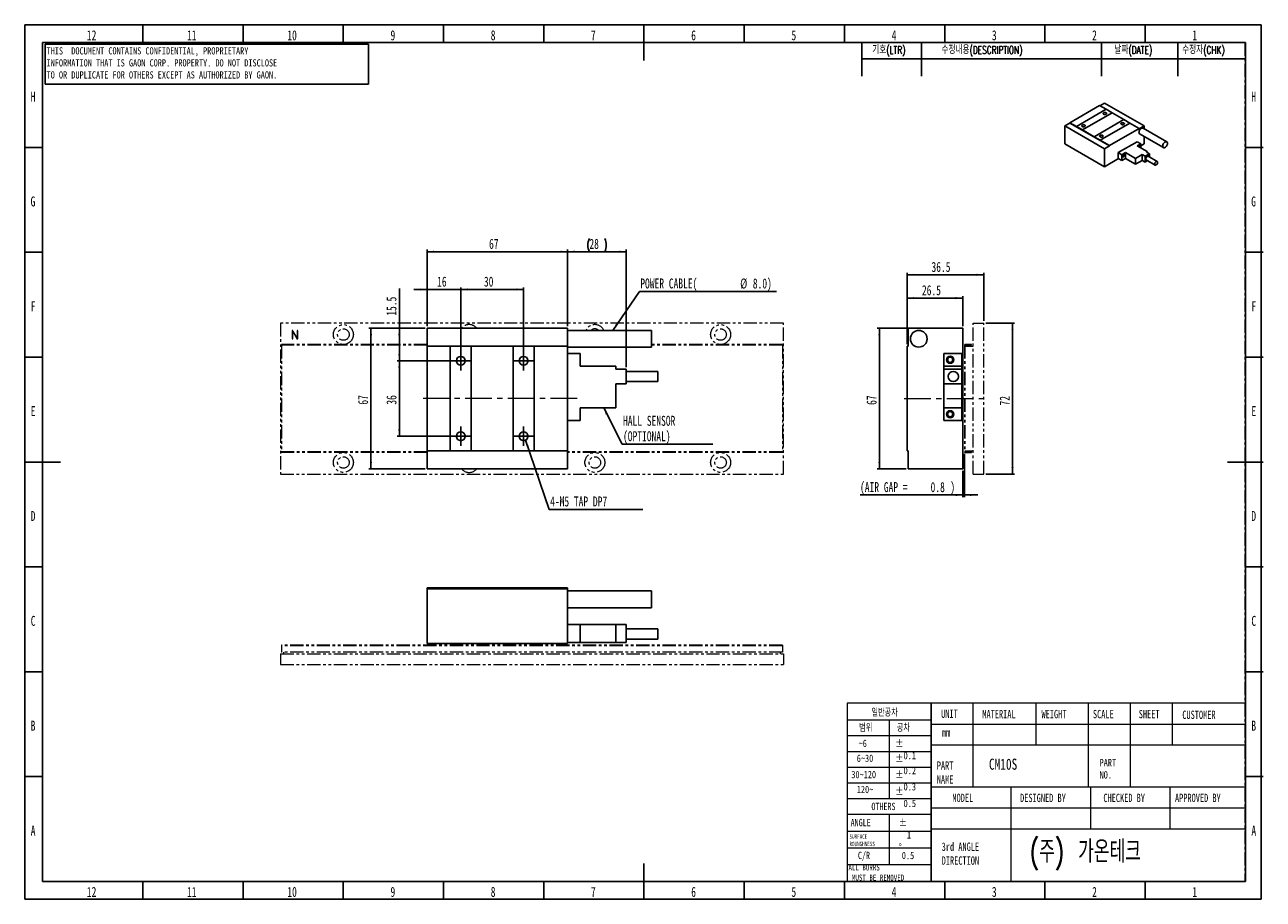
# Model space of a CAD drawing. Header units: millimetres. Extents: x 1 to 593, y 1 to 419.
import ezdxf

# ---------------------------------------------------------------- set-up
doc = ezdxf.new("R2010")
doc.units = ezdxf.units.MM
for name, pattern in [('CENTER', [10.16, 6.35, -1.27, 1.27, -1.27]), ('CENTERX2', [20.32, 12.7, -2.54, 2.54, -2.54]), ('PHANTOM', [12.7, 6.35, -1.27, 1.27, -1.27, 1.27, -1.27])]:
    doc.linetypes.add(name, pattern=pattern)
for name, color, linetype in [('CENTER_LINE', 1, 'CENTER'), ('DIM', 7, 'Continuous'), ('FORMAT', 7, 'Continuous')]:
    doc.layers.add(name, color=color, linetype=linetype)
doc.styles.add('SLDTEXTSTYLE0', font='TXT', dxfattribs={"width": 0.7})
doc.styles.add('SLDTEXTSTYLE1', font='TXT', dxfattribs={"width": 0.75})
doc.styles.add('SLDTEXTSTYLE2', font='TXT.shx', dxfattribs={"width": 0.7, "bigfont": 'bigfont.shx'})
doc.styles.add('SLDTEXTSTYLE3', font='TXT', dxfattribs={"width": 0.694444})
doc.dimstyles.new('SLDDIMSTYLE0', dxfattribs={"dimtxt": 5.45083, "dimasz": 3.302, "dimexe": 0, "dimexo": 0.0625, "dimgap": 1.362708, "dimtad": 1, "dimrnd": 1e-09, "dimzin": 12, "dimdsep": 46, "dimtxsty": 'SLDTEXTSTYLE0', "dimsah": 1, "dimcen": 0.09, "dimadec": 0, "dimazin": 3, "dimtfac": 1, "dimtofl": 0, "dimtmove": 0, "dimatfit": 3, "dimfxl": 0, "dimfrac": 2, "dimtolj": 1, "dimtzin": 12, "dimarcsym": 0})
doc.dimstyles.new('SLDDIMSTYLE1', dxfattribs={"dimtxt": 5.45083, "dimasz": 3.302, "dimexe": 0, "dimexo": 0.0625, "dimgap": 1.362708, "dimtad": 1, "dimrnd": 1e-09, "dimzin": 12, "dimdsep": 46, "dimtxsty": 'SLDTEXTSTYLE0', "dimsah": 1, "dimcen": 0.09, "dimadec": 0, "dimazin": 3, "dimtfac": 1, "dimtmove": 0, "dimatfit": 0, "dimfxl": 0, "dimfrac": 2, "dimtolj": 1, "dimtzin": 12, "dimarcsym": 0})
doc.dimstyles.new('SLDDIMSTYLE2', dxfattribs={"dimtxt": 0.18, "dimasz": 3.302, "dimexe": 0, "dimexo": 0.0625, "dimgap": 0, "dimtad": 0, "dimtih": 1, "dimtoh": 1, "dimdec": 0, "dimrnd": 1e-09, "dimzin": 0, "dimdsep": 46, "dimtxsty": 'Standard', "dimsah": 1, "dimcen": 0.09, "dimadec": 0, "dimazin": 0, "dimtfac": 3.302, "dimtdec": 0, "dimtofl": 0, "dimtmove": 0, "dimatfit": 3, "dimfxl": 0, "dimfrac": 2, "dimtolj": 1, "dimtzin": 0, "dimarcsym": 0})
doc.dimstyles.new('SLDDIMSTYLE3', dxfattribs={"dimtxt": 5.45083, "dimasz": 3.302, "dimexe": 0, "dimexo": 0.0625, "dimgap": 1.362708, "dimtad": 1, "dimrnd": 1e-09, "dimdsep": 46, "dimtxsty": 'SLDTEXTSTYLE0', "dimsah": 1, "dimcen": 0.09, "dimadec": 0, "dimazin": 2, "dimtfac": 1, "dimtmove": 0, "dimatfit": 0, "dimfxl": 0, "dimfrac": 2, "dimtolj": 1, "dimtzin": 12, "dimarcsym": 0})

# ---------------------------------------------------------------- blocks, each defined once
blk = doc.blocks.new('_D')
at = {"layer": 'DIM'}
for p, q in [((209.55, 259.27), (209.55, 293.27)), ((209.55, 292.27), (239.55, 292.27)), ((239.55, 259.27), (239.55, 293.27))]:
    blk.add_line(p, q, dxfattribs=at)
for points in [[(209.55, 292.27), (212.85, 291.76), (212.85, 292.78)], [(239.55, 292.27), (236.24, 292.78), (236.24, 291.76)]]:
    blk.add_solid(points, dxfattribs=at)
at = {"layer": 'DIM', "insert": (220.61, 298.41), "char_height": 4.762, "attachment_point": 1, "style": 'SLDTEXTSTYLE0'}
blk.add_mtext('30', dxfattribs=at)
blk = doc.blocks.new('_D_1')
at = {"layer": 'DIM'}
for p, q in [((193.55, 274.77), (193.55, 311.27)), ((260.55, 310.27), (193.55, 310.27)), ((260.55, 274.77), (260.55, 311.27))]:
    blk.add_line(p, q, dxfattribs=at)
for points in [[(193.55, 310.27), (196.85, 309.76), (196.85, 310.78)], [(260.55, 310.27), (257.24, 310.78), (257.24, 309.76)]]:
    blk.add_solid(points, dxfattribs=at)
at = {"layer": 'DIM', "insert": (223.07, 316.41), "char_height": 4.762, "attachment_point": 1, "style": 'SLDTEXTSTYLE0'}
blk.add_mtext('67', dxfattribs=at)
blk = doc.blocks.new('_D_2')
at = {"layer": 'DIM'}
for p, q in [((193.55, 292.27), (187.2, 292.27)), ((193.55, 274.77), (193.55, 293.27)), ((193.55, 292.27), (209.55, 292.27)), ((209.55, 259.27), (209.55, 293.27)), ((209.55, 292.27), (215.9, 292.27))]:
    blk.add_line(p, q, dxfattribs=at)
for points in [[(193.55, 292.27), (190.24, 292.78), (190.24, 291.76)], [(209.55, 292.27), (212.85, 291.76), (212.85, 292.78)]]:
    blk.add_solid(points, dxfattribs=at)
at = {"layer": 'DIM', "insert": (198.28, 298.41), "char_height": 4.762, "attachment_point": 1, "style": 'SLDTEXTSTYLE0'}
blk.add_mtext('16', dxfattribs=at)
blk = doc.blocks.new('_D_3')
at = {"layer": 'DIM'}
for p, q in [((208.55, 258.27), (179.25, 258.27)), ((180.25, 258.27), (180.25, 222.27)), ((208.55, 222.27), (179.25, 222.27))]:
    blk.add_line(p, q, dxfattribs=at)
for points in [[(180.25, 258.27), (179.74, 254.97), (180.76, 254.97)], [(180.25, 222.27), (180.76, 225.57), (179.74, 225.57)]]:
    blk.add_solid(points, dxfattribs=at)
at = {"layer": 'DIM', "insert": (174.11, 237.33), "char_height": 4.762, "attachment_point": 1, "rotation": 90, "style": 'SLDTEXTSTYLE0'}
blk.add_mtext('36', dxfattribs=at)
blk = doc.blocks.new('_D_4')
at = {"layer": 'DIM'}
for p, q in [((192.55, 273.77), (165.7, 273.77)), ((166.7, 273.77), (166.7, 206.77)), ((192.55, 206.77), (165.7, 206.77))]:
    blk.add_line(p, q, dxfattribs=at)
for points in [[(166.7, 273.77), (166.19, 270.47), (167.21, 270.47)], [(166.7, 206.77), (167.21, 210.07), (166.19, 210.07)]]:
    blk.add_solid(points, dxfattribs=at)
at = {"layer": 'DIM', "insert": (160.56, 237.33), "char_height": 4.762, "attachment_point": 1, "rotation": 90, "style": 'SLDTEXTSTYLE0'}
blk.add_mtext('67', dxfattribs=at)
blk = doc.blocks.new('_D_5')
at = {"layer": 'DIM'}
for p, q in [((180.25, 273.77), (180.25, 292.79)), ((192.55, 273.77), (179.25, 273.77)), ((180.25, 258.27), (180.25, 273.77)), ((208.55, 258.27), (179.25, 258.27))]:
    blk.add_line(p, q, dxfattribs=at)
for points in [[(180.25, 273.77), (179.74, 270.47), (180.76, 270.47)], [(180.25, 258.27), (180.76, 261.57), (179.74, 261.57)]]:
    blk.add_solid(points, dxfattribs=at)
at = {"layer": 'DIM', "insert": (174.11, 279.75), "char_height": 4.762, "attachment_point": 1, "rotation": 90, "style": 'SLDTEXTSTYLE0'}
blk.add_mtext('15.5', dxfattribs=at)
blk = doc.blocks.new('_D_6')
at = {"layer": 'DIM'}
for p, q in [((260.55, 274.77), (260.55, 311.27)), ((260.55, 310.27), (288.55, 310.27)), ((288.55, 255.27), (288.55, 311.27))]:
    blk.add_line(p, q, dxfattribs=at)
for centre, start, end in [((277.29, 313.45), 153.43495, 206.56505), ((271.88, 313.45), 333.43495, 26.56505)]:
    blk.add_arc(centre, 7.1, start, end, dxfattribs=at)
for points in [[(260.55, 310.27), (263.85, 309.76), (263.85, 310.78)], [(288.55, 310.27), (285.24, 310.78), (285.24, 309.76)]]:
    blk.add_solid(points, dxfattribs=at)
at = {"layer": 'DIM', "insert": (270.94, 316.41), "char_height": 4.762, "attachment_point": 1, "style": 'SLDTEXTSTYLE0'}
blk.add_mtext('28', dxfattribs=at)
blk = doc.blocks.new('SW_NOTE_0')
at = {"layer": 'DIM', "color": 0}
blk.add_line((44.63, 0), (0, 0), dxfattribs=at)
at = {"layer": 'DIM', "color": 0, "insert": (0.39, 6.21), "char_height": 4.7625, "attachment_point": 1, "style": 'SLDTEXTSTYLE0'}
blk.add_mtext('4-M5 TAP DP7', dxfattribs=at)
blk = doc.blocks.new('SW_NOTE_0_1')
at = {"layer": 'DIM', "color": 0}
blk.add_line((65.37, 0), (0, 0), dxfattribs=at)
at = {"layer": 'DIM', "color": 0, "attachment_point": 1, "style": 'SLDTEXTSTYLE0'}
for s, insert, char_height in [('POWER CABLE(', (0.42, 6.24), 4.7625), ('%%c', (48.1, 6.24), 4.762), ('8.0)', (54.13, 6.24), 4.762)]:
    blk.add_mtext(s, dxfattribs=dict(at, insert=insert, char_height=char_height))
blk = doc.blocks.new('SW_NOTE_0_2')
at = {"layer": 'DIM', "color": 0}
blk.add_line((43.2, 0), (0, 0), dxfattribs=at)
at = {"layer": 'DIM', "color": 0, "attachment_point": 1, "style": 'SLDTEXTSTYLE0'}
for s, insert, char_height in [('HALL SENSOR', (0.39, 13.59), 4.7625), ('(OPTIONAL)', (0.39, 6.24), 4.762)]:
    blk.add_mtext(s, dxfattribs=dict(at, insert=insert, char_height=char_height))
blk = doc.blocks.new('SW_CENTERMARKSYMBOL_0')
at = {"layer": 'DIM', "color": 0}
for p, q in [((-2.5, 0), (-4.6, 0)), ((0, 0), (-2.5, 0)), ((0, 2.5), (0, 4.6)), ((0, 0), (0, 2.5)), ((0, 0), (0, -2.5)), ((0, 0), (2.5, 0)), ((2.5, 0), (4.6, 0)), ((27.5, 0), (25.4, 0)), ((30, 0), (27.5, 0)), ((30, 2.5), (30, 4.6)), ((30, 0), (30, 2.5)), ((30, 0), (30, -2.5)), ((30, 0), (32.5, 0)), ((32.5, 0), (34.6, 0)), ((0, -2.5), (0, -4.6)), ((30, -2.5), (30, -4.6)), ((0, -33.5), (0, -31.4)), ((0, -36), (0, -33.5)), ((30, -33.5), (30, -31.4)), ((30, -36), (30, -33.5)), ((-2.5, -36), (-4.6, -36)), ((0, -36), (-2.5, -36)), ((0, -36), (0, -38.5)), ((0, -36), (2.5, -36)), ((0, -38.5), (0, -40.6)), ((2.5, -36), (4.6, -36)), ((27.5, -36), (25.4, -36)), ((30, -36), (27.5, -36)), ((30, -36), (30, -38.5)), ((30, -36), (32.5, -36)), ((30, -38.5), (30, -40.6)), ((32.5, -36), (34.6, -36))]:
    blk.add_line(p, q, dxfattribs=at)
blk = doc.blocks.new('_D_7')
at = {"layer": 'DIM'}
for p, q in [((422.6, 266.27), (422.6, 300.27)), ((459.1, 299.27), (422.6, 299.27)), ((459.1, 277.27), (459.1, 300.27))]:
    blk.add_line(p, q, dxfattribs=at)
for points in [[(422.6, 299.27), (425.91, 298.77), (425.91, 299.78)], [(459.1, 299.27), (455.8, 299.78), (455.8, 298.77)]]:
    blk.add_solid(points, dxfattribs=at)
at = {"layer": 'DIM', "insert": (434.19, 305.41), "char_height": 4.762, "attachment_point": 1, "style": 'SLDTEXTSTYLE0'}
blk.add_mtext('36.5', dxfattribs=at)
blk = doc.blocks.new('_D_8')
at = {"layer": 'DIM'}
for p, q in [((422.6, 266.27), (422.6, 289.16)), ((422.6, 288.16), (449.1, 288.16)), ((449.1, 274.77), (449.1, 289.16))]:
    blk.add_line(p, q, dxfattribs=at)
for points in [[(422.6, 288.16), (425.91, 287.65), (425.91, 288.67)], [(449.1, 288.16), (445.8, 288.67), (445.8, 287.65)]]:
    blk.add_solid(points, dxfattribs=at)
at = {"layer": 'DIM', "insert": (429.63, 294.3), "char_height": 4.762, "attachment_point": 1, "style": 'SLDTEXTSTYLE0'}
blk.add_mtext('26.5', dxfattribs=at)
blk = doc.blocks.new('_D_9')
at = {"layer": 'DIM'}
for p, q in [((449.9, 213.87), (449.9, 193.27)), ((449.1, 205.77), (449.1, 193.27)), ((449.1, 194.27), (400.1, 194.27)), ((449.1, 194.27), (449.9, 194.27)), ((449.9, 194.27), (456.25, 194.27))]:
    blk.add_line(p, q, dxfattribs=at)
for points in [[(449.1, 194.27), (445.8, 194.78), (445.8, 193.76)], [(449.9, 194.27), (453.21, 193.76), (453.21, 194.78)]]:
    blk.add_solid(points, dxfattribs=at)
at = {"layer": 'DIM', "attachment_point": 1, "style": 'SLDTEXTSTYLE0'}
for s, insert, char_height in [('(AIR GAP =', (400.1, 200.41), 4.762), (')', (443.16, 200.41), 4.76), ('0.8', (433.76, 200.41), 4.762)]:
    blk.add_mtext(s, dxfattribs=dict(at, insert=insert, char_height=char_height))
blk = doc.blocks.new('_D_10')
at = {"layer": 'DIM'}
for p, q in [((422.16, 273.77), (408.34, 273.77)), ((409.34, 273.77), (409.34, 206.77)), ((422.16, 206.77), (408.34, 206.77))]:
    blk.add_line(p, q, dxfattribs=at)
for points in [[(409.34, 273.77), (408.83, 270.47), (409.84, 270.47)], [(409.34, 206.77), (409.84, 210.07), (408.83, 210.07)]]:
    blk.add_solid(points, dxfattribs=at)
at = {"layer": 'DIM', "insert": (403.2, 237.23), "char_height": 4.762, "attachment_point": 1, "rotation": 90, "style": 'SLDTEXTSTYLE0'}
blk.add_mtext('67', dxfattribs=at)
blk = doc.blocks.new('_D_11')
at = {"layer": 'DIM'}
for p, q in [((460.1, 276.27), (473.85, 276.27)), ((472.85, 204.27), (472.85, 276.27)), ((460.1, 204.27), (473.85, 204.27))]:
    blk.add_line(p, q, dxfattribs=at)
for points in [[(472.85, 276.27), (472.35, 272.97), (473.36, 272.97)], [(472.85, 204.27), (473.36, 207.57), (472.35, 207.57)]]:
    blk.add_solid(points, dxfattribs=at)
at = {"layer": 'DIM', "insert": (466.72, 236.94), "char_height": 4.762, "attachment_point": 1, "rotation": 90, "style": 'SLDTEXTSTYLE0'}
blk.add_mtext('72', dxfattribs=at)

msp = doc.modelspace()

# ---------------------------------------------------------------- linework, layer by layer
at = {"color": 7, "linetype": 'Continuous', "lineweight": 25}
for p, q in [((57.833, 410), (57.833, 418.5)), ((105.667, 410), (105.667, 418.5)), ((153.5, 410), (153.5, 418.5)), ((201.333, 410), (201.333, 418.5)), ((249.167, 410), (249.167, 418.5)), ((297, 418.501), (297, 401.499)), ((344.833, 410), (344.833, 418.5)), ((392.667, 410), (392.667, 418.5)), ((440.5, 410), (440.5, 418.5)), ((488.333, 410), (488.333, 418.5)), ((536.167, 410), (536.167, 418.5)), ((10, 10), (10, 410)), ((10, 410), (584, 410)), ((584, 410), (584, 10)), ((514.395, 379.986), (500.253, 371.822)), ((517.506, 378.19), (514.395, 379.986)), ((516.799, 381.191), (514.553, 379.895)), ((535.75, 370.252), (516.799, 381.191)), ((517.506, 378.19), (503.364, 370.026)), ((517.506, 378.19), (503.364, 370.026)), ((506.193, 368.393), (520.335, 376.558)), ((525.991, 373.292), (511.849, 365.128)), ((525.991, 373.292), (511.849, 365.128)), ((520.335, 376.558), (517.506, 378.19)), ((517.506, 378.19), (517.506, 378.19)), ((525.991, 373.292), (520.335, 376.558)), ((528.82, 371.659), (525.991, 373.292)), ((525.991, 373.292), (525.991, 373.292)), ((497.849, 370.252), (500.253, 371.639)), ((497.849, 370.252), (497.849, 361.779)), ((516.799, 359.312), (497.849, 370.252)), ((500.253, 371.822), (500.253, 371.639)), ((503.364, 370.026), (500.253, 371.822)), ((519.203, 360.7), (500.253, 371.639)), ((503.364, 370.026), (503.364, 370.026)), ((503.364, 370.026), (506.193, 368.393)), ((506.193, 368.393), (506.193, 368.393)), ((511.849, 365.128), (506.193, 368.393)), ((514.678, 363.495), (528.82, 371.659)), ((519.203, 360.882), (533.345, 369.047)), ((533.345, 369.047), (528.82, 371.659)), ((535.75, 370.252), (533.345, 368.864)), ((533.345, 369.047), (533.345, 368.864)), ((533.535, 366.436), (544.849, 359.905)), ((546.449, 362.676), (535.135, 369.207)), ((535.75, 370.252), (535.75, 368.853)), ((497.849, 361.779), (516.799, 350.839)), ((511.849, 365.128), (511.849, 365.128)), ((511.849, 365.128), (514.678, 363.495)), ((514.678, 363.495), (514.678, 363.495)), ((519.203, 360.882), (514.678, 363.495)), ((516.799, 359.312), (519.203, 360.7)), ((519.203, 360.882), (519.203, 360.7)), ((523.304, 357.534), (532.355, 362.759)), ((532.355, 362.759), (534.053, 361.78)), ((534.053, 361.78), (532.355, 360.8)), ((532.355, 360.8), (537.164, 358.024)), ((534.053, 359.82), (534.053, 361.78)), ((534.053, 360.799), (535.75, 361.779)), ((535.75, 365.158), (535.75, 361.779)), ((10, 360), (1.5, 360)), ((516.799, 359.312), (516.799, 350.839)), ((516.799, 350.839), (523.446, 354.676)), ((525.002, 356.555), (523.304, 357.534)), ((523.304, 354.758), (523.304, 357.534)), ((525.002, 353.778), (523.304, 354.758)), ((526.699, 357.534), (525.002, 356.555)), ((525.002, 353.778), (525.002, 356.555)), ((526.699, 354.758), (525.002, 353.778)), ((531.507, 354.758), (526.699, 357.534)), ((526.699, 354.758), (526.699, 357.534)), ((531.507, 351.982), (526.699, 354.758)), ((534.76, 356.636), (531.507, 354.758)), ((531.507, 351.982), (531.507, 354.758)), ((536.174, 355.82), (534.76, 356.636)), ((534.76, 353.86), (534.76, 356.636)), ((538.154, 356.963), (536.174, 355.82)), ((536.174, 353.044), (536.174, 355.82)), ((537.164, 358.024), (536.74, 357.779)), ((536.74, 357.779), (538.154, 356.963)), ((537.164, 357.534), (537.164, 358.024)), ((541.896, 353.321), (537.654, 355.77)), ((538.154, 355.482), (538.154, 356.963)), ((584, 360), (592.5, 360)), ((534.76, 353.86), (531.507, 351.982)), ((536.174, 353.044), (534.76, 353.86)), ((537.315, 353.703), (536.174, 353.044)), ((536.674, 354.073), (540.916, 351.624)), ((10, 310), (1.5, 310)), ((584, 310), (592.5, 310)), ((260.546, 273.773), (193.546, 273.773)), ((193.546, 273.773), (193.546, 265.273)), ((260.546, 273.773), (260.546, 265.273)), ((300.546, 272.773), (260.546, 272.773)), ((300.546, 272.773), (300.546, 264.773)), ((423.105, 273.773), (423.105, 265.273)), ((423.105, 273.773), (449.105, 273.773)), ((449.105, 206.773), (449.105, 273.773)), ((204.546, 265.273), (193.546, 265.273)), ((193.546, 265.273), (193.546, 215.273)), ((204.546, 265.273), (204.546, 215.273)), ((214.546, 265.273), (204.546, 265.273)), ((214.546, 215.273), (214.546, 265.273)), ((234.546, 265.273), (214.546, 265.273)), ((234.546, 265.273), (234.546, 215.273)), ((244.546, 265.273), (234.546, 265.273)), ((244.546, 215.273), (244.546, 265.273)), ((260.546, 265.273), (244.546, 265.273)), ((260.546, 215.273), (260.546, 265.273)), ((260.546, 264.773), (300.546, 264.773)), ((260.546, 261.773), (266.546, 261.773)), ((266.546, 261.773), (266.546, 255.773)), ((422.605, 215.273), (422.605, 265.273)), ((422.605, 265.273), (423.105, 265.273)), ((448.605, 261.773), (440.105, 261.773)), ((440.105, 261.773), (440.105, 255.773)), ((448.605, 261.773), (448.605, 255.773)), ((10, 260), (1.5, 260)), ((266.546, 255.773), (283.546, 255.773)), ((283.546, 255.773), (283.546, 254.273)), ((283.546, 254.273), (288.546, 254.273)), ((288.546, 254.273), (288.546, 247.273)), ((448.605, 255.773), (440.105, 255.773)), ((440.105, 255.773), (440.105, 254.273)), ((448.605, 254.273), (440.105, 254.273)), ((440.105, 254.273), (440.105, 247.273)), ((448.605, 255.773), (448.605, 254.273)), ((448.605, 254.273), (448.605, 247.273)), ((584, 260), (592.5, 260)), ((303.546, 253.223), (288.546, 253.223)), ((288.546, 248.323), (303.546, 248.323)), ((303.546, 253.223), (303.546, 248.323)), ((288.546, 247.273), (283.546, 247.273)), ((283.546, 247.273), (283.546, 235.773)), ((448.605, 247.273), (440.105, 247.273)), ((440.105, 247.273), (440.105, 235.773)), ((448.605, 247.273), (448.605, 235.773)), ((283.546, 235.773), (266.546, 235.773)), ((266.546, 235.773), (266.546, 229.773)), ((448.605, 235.773), (440.105, 235.773)), ((440.105, 235.773), (440.105, 229.773)), ((448.605, 235.773), (448.605, 229.773)), ((266.546, 229.773), (260.546, 229.773)), ((448.605, 229.773), (440.105, 229.773)), ((204.546, 215.273), (193.546, 215.273)), ((193.546, 206.773), (193.546, 215.273)), ((204.546, 215.273), (214.546, 215.273)), ((234.546, 215.273), (214.546, 215.273)), ((234.546, 215.273), (244.546, 215.273)), ((260.546, 215.273), (244.546, 215.273)), ((260.546, 206.773), (260.546, 215.273)), ((422.605, 215.273), (423.105, 215.273)), ((423.105, 206.773), (423.105, 215.273)), ((1.499, 210), (18.501, 210)), ((592.501, 210), (575.499, 210)), ((260.546, 206.773), (193.546, 206.773)), ((423.105, 206.773), (449.105, 206.773)), ((10, 160), (1.5, 160)), ((584, 160), (592.5, 160)), ((204.546, 149.986), (193.546, 149.986)), ((193.546, 149.986), (193.546, 149.486)), ((193.546, 149.486), (193.546, 123.486)), ((260.546, 149.486), (193.546, 149.486)), ((204.546, 149.986), (204.546, 149.986)), ((204.546, 149.986), (214.546, 149.986)), ((234.546, 149.986), (214.546, 149.986)), ((214.546, 149.986), (214.546, 149.986)), ((234.546, 149.986), (234.546, 149.986)), ((234.546, 149.986), (244.546, 149.986)), ((244.546, 149.986), (244.546, 149.986)), ((260.546, 149.986), (244.546, 149.986)), ((260.546, 149.986), (260.546, 149.486)), ((260.546, 149.486), (260.546, 123.486)), ((300.546, 148.486), (260.546, 148.486)), ((300.546, 148.486), (300.546, 140.486)), ((260.546, 140.486), (300.546, 140.486)), ((266.546, 132.486), (260.546, 132.486)), ((266.546, 123.986), (266.546, 132.486)), ((283.546, 132.486), (266.546, 132.486)), ((283.546, 123.986), (283.546, 132.486)), ((288.546, 132.486), (283.546, 132.486)), ((288.546, 123.986), (288.546, 132.486)), ((303.546, 130.436), (288.546, 130.436)), ((303.546, 130.436), (303.546, 127.986)), ((288.546, 125.536), (303.546, 125.536)), ((303.546, 127.986), (303.546, 125.536)), ((193.546, 123.486), (260.546, 123.486)), ((266.546, 123.986), (260.546, 123.986)), ((283.546, 123.986), (266.546, 123.986)), ((288.546, 123.986), (283.546, 123.986)), ((10, 110), (1.5, 110)), ((584, 110), (592.5, 110)), ((10, 60), (1.5, 60)), ((584, 60), (592.5, 60)), ((297, 1.499), (297, 18.501)), ((584, 10), (10, 10)), ((57.833, 10), (57.833, 1.5)), ((105.667, 10), (105.667, 1.5)), ((153.5, 10), (153.5, 1.5)), ((201.333, 10), (201.333, 1.5)), ((249.167, 10), (249.167, 1.5)), ((344.833, 10), (344.833, 1.5)), ((392.667, 10), (392.667, 1.5)), ((440.5, 10), (440.5, 1.5)), ((488.333, 10), (488.333, 1.5)), ((536.167, 10), (536.167, 1.5))]:
    msp.add_line(p, q, dxfattribs=at)
at = {"color": 7, "linetype": 'PHANTOM', "lineweight": 18}
for p, q in [((123.546, 276.273), (123.546, 204.273)), ((363.546, 276.273), (123.546, 276.273)), ((129.04, 272.467), (129.04, 268.861)), ((129.386, 268.846), (129.386, 272.081)), ((129.386, 272.081), (131.114, 269.169)), ((129.632, 272.305), (129.45, 272.565)), ((131.41, 269.263), (129.632, 272.305)), ((131.41, 272.534), (131.41, 269.263)), ((131.756, 268.888), (131.756, 272.534)), ((260.546, 273.773), (193.546, 273.773)), ((193.546, 273.773), (193.546, 265.273)), ((260.546, 273.773), (260.546, 265.273)), ((300.546, 272.773), (260.546, 272.773)), ((300.546, 272.773), (300.546, 264.773)), ((363.546, 204.273), (363.546, 276.273)), ((423.105, 273.773), (423.105, 265.273)), ((423.105, 273.773), (449.105, 273.773)), ((449.105, 206.773), (449.105, 273.773)), ((454.105, 276.273), (459.105, 276.273)), ((454.105, 204.273), (454.105, 276.273)), ((459.105, 204.273), (459.105, 276.273)), ((193.546, 265.973), (124.046, 265.973)), ((124.046, 265.973), (124.046, 265.673)), ((131.114, 269.169), (131.409, 268.742)), ((363.046, 265.973), (300.546, 265.973)), ((363.046, 265.973), (363.046, 265.673)), ((450.205, 265.973), (450.205, 265.773)), ((453.305, 265.973), (450.205, 265.973)), ((453.305, 265.773), (453.305, 265.973)), ((124.046, 265.673), (124.046, 214.873)), ((193.546, 265.673), (124.046, 265.673)), ((204.546, 265.273), (193.546, 265.273)), ((193.546, 265.273), (193.546, 215.273)), ((204.546, 265.273), (204.546, 215.273)), ((214.546, 265.273), (204.546, 265.273)), ((214.546, 215.273), (214.546, 265.273)), ((234.546, 265.273), (214.546, 265.273)), ((234.546, 265.273), (234.546, 215.273)), ((244.546, 265.273), (234.546, 265.273)), ((244.546, 215.273), (244.546, 265.273)), ((260.546, 265.273), (244.546, 265.273)), ((260.546, 215.273), (260.546, 265.273)), ((260.546, 264.773), (300.546, 264.773)), ((260.546, 261.773), (266.546, 261.773)), ((266.546, 261.773), (266.546, 255.773)), ((363.046, 265.673), (300.546, 265.673)), ((363.046, 265.673), (363.046, 214.873)), ((422.605, 215.273), (422.605, 265.273)), ((422.605, 265.273), (423.105, 265.273)), ((448.605, 261.773), (440.105, 261.773)), ((440.105, 261.773), (440.105, 255.773)), ((448.605, 261.773), (448.605, 255.773)), ((450.105, 265.673), (449.905, 265.673)), ((449.905, 265.673), (449.905, 214.873)), ((450.105, 265.673), (450.105, 214.873)), ((450.105, 265.273), (454.105, 265.273)), ((453.305, 265.773), (450.205, 265.773)), ((266.546, 255.773), (283.546, 255.773)), ((283.546, 255.773), (283.546, 254.273)), ((283.546, 254.273), (288.546, 254.273)), ((288.546, 254.273), (288.546, 247.273)), ((448.605, 255.773), (440.105, 255.773)), ((440.105, 255.773), (440.105, 254.273)), ((448.605, 254.273), (440.105, 254.273)), ((440.105, 254.273), (440.105, 247.273)), ((448.605, 255.773), (448.605, 254.273)), ((448.605, 254.273), (448.605, 247.273)), ((303.546, 253.223), (288.546, 253.223)), ((288.546, 248.323), (303.546, 248.323)), ((303.546, 253.223), (303.546, 248.323)), ((288.546, 247.273), (283.546, 247.273)), ((283.546, 247.273), (283.546, 235.773)), ((448.605, 247.273), (440.105, 247.273)), ((440.105, 247.273), (440.105, 235.773)), ((448.605, 247.273), (448.605, 235.773)), ((283.546, 235.773), (266.546, 235.773)), ((266.546, 235.773), (266.546, 229.773)), ((448.605, 235.773), (440.105, 235.773)), ((440.105, 235.773), (440.105, 229.773)), ((448.605, 235.773), (448.605, 229.773)), ((266.546, 229.773), (260.546, 229.773)), ((448.605, 229.773), (440.105, 229.773)), ((124.046, 214.873), (124.046, 214.573)), ((193.546, 214.873), (124.046, 214.873)), ((193.546, 214.573), (124.046, 214.573)), ((204.546, 215.273), (193.546, 215.273)), ((193.546, 206.773), (193.546, 215.273)), ((204.546, 215.273), (214.546, 215.273)), ((234.546, 215.273), (214.546, 215.273)), ((234.546, 215.273), (244.546, 215.273)), ((260.546, 215.273), (244.546, 215.273)), ((260.546, 206.773), (260.546, 215.273)), ((363.046, 214.873), (260.546, 214.873)), ((363.046, 214.573), (260.546, 214.573)), ((363.046, 214.873), (363.046, 214.573)), ((422.605, 215.273), (423.105, 215.273)), ((423.105, 206.773), (423.105, 215.273)), ((449.905, 214.873), (450.105, 214.873)), ((450.105, 215.273), (454.105, 215.273)), ((450.205, 214.773), (450.205, 214.573)), ((450.205, 214.773), (453.305, 214.773)), ((450.205, 214.573), (453.305, 214.573)), ((453.305, 214.573), (453.305, 214.773)), ((123.546, 204.273), (363.546, 204.273)), ((260.546, 206.773), (193.546, 206.773)), ((423.105, 206.773), (449.105, 206.773)), ((454.105, 204.273), (459.105, 204.273)), ((204.546, 149.986), (193.546, 149.986)), ((193.546, 149.986), (193.546, 149.486)), ((193.546, 149.486), (193.546, 123.486)), ((260.546, 149.486), (193.546, 149.486)), ((204.546, 149.986), (204.546, 149.986)), ((204.546, 149.986), (214.546, 149.986)), ((234.546, 149.986), (214.546, 149.986)), ((214.546, 149.986), (214.546, 149.986)), ((234.546, 149.986), (234.546, 149.986)), ((234.546, 149.986), (244.546, 149.986)), ((244.546, 149.986), (244.546, 149.986)), ((260.546, 149.986), (244.546, 149.986)), ((260.546, 149.986), (260.546, 149.486)), ((260.546, 149.486), (260.546, 123.486)), ((300.546, 148.486), (260.546, 148.486)), ((300.546, 148.486), (300.546, 140.486)), ((260.546, 140.486), (300.546, 140.486)), ((266.546, 132.486), (260.546, 132.486)), ((266.546, 123.986), (266.546, 132.486)), ((283.546, 132.486), (266.546, 132.486)), ((283.546, 123.986), (283.546, 132.486)), ((288.546, 132.486), (283.546, 132.486)), ((288.546, 123.986), (288.546, 132.486)), ((303.546, 130.436), (288.546, 130.436)), ((303.546, 130.436), (303.546, 127.986)), ((288.546, 125.536), (303.546, 125.536)), ((303.546, 127.986), (303.546, 125.536)), ((123.546, 118.486), (123.546, 113.486)), ((123.546, 118.486), (363.546, 118.486)), ((363.046, 122.686), (124.046, 122.686)), ((124.046, 122.686), (124.046, 122.386)), ((363.046, 122.386), (124.046, 122.386)), ((124.046, 122.386), (124.046, 119.286)), ((363.046, 119.286), (124.046, 119.286)), ((125.046, 119.286), (125.046, 118.486)), ((193.546, 123.486), (260.546, 123.486)), ((266.546, 123.986), (260.546, 123.986)), ((283.546, 123.986), (266.546, 123.986)), ((288.546, 123.986), (283.546, 123.986)), ((362.046, 119.286), (362.046, 118.486)), ((363.046, 122.686), (363.046, 122.386)), ((363.046, 122.386), (363.046, 119.286)), ((363.546, 118.486), (363.546, 113.486)), ((123.546, 113.486), (363.546, 113.486))]:
    msp.add_line(p, q, dxfattribs=at)
at = {"color": 7, "linetype": 'Continuous', "lineweight": 18}
for p, q in [((434, 95), (394, 95)), ((394, 95), (394, 10)), ((583.884, 95), (434, 95)), ((434, 95), (434, 10)), ((434, 10), (434, 95)), ((454, 95), (454, 75)), ((484, 95), (484, 75)), ((509, 95), (509, 75)), ((529, 95), (529, 75)), ((549, 95), (549, 75)), ((583.884, 95), (583.884, 10)), ((394, 87), (434, 87)), ((414, 87), (414, 49.5)), ((434, 85), (583.972, 85)), ((394, 79.5), (434, 79.5)), ((394, 72), (434, 72)), ((583.972, 75), (434, 75)), ((454, 75), (454, 55)), ((509, 75), (509, 55)), ((529, 75), (529, 55)), ((394, 64.5), (434, 64.5)), ((394, 57), (434, 57)), ((584, 55), (434, 55)), ((472, 55), (472, 45)), ((510, 55), (510, 45)), ((548, 55), (548, 45)), ((394, 49.5), (434, 49.5)), ((394, 42), (434, 42)), ((414, 42), (414, 18)), ((434, 45), (583.884, 45)), ((472, 45), (472, 10)), ((510, 45), (510, 35)), ((548, 45), (548, 35)), ((394, 34), (434, 34)), ((434, 35), (583.884, 35)), ((394, 26), (434, 26)), ((394, 18), (434, 18)), ((394, 10), (434, 10)), ((583.884, 10), (434, 10))]:
    msp.add_line(p, q, dxfattribs=at)
at = {"color": 7, "linetype": 'Continuous', "lineweight": 25, "flags": 128}
for points in [[(516.347, 375.888), (516.179, 376.026), (516.104, 376.189), (516.129, 376.356), (516.252, 376.509), (516.459, 376.628), (516.723, 376.699), (517.014, 376.714), (517.296, 376.67), (517.534, 376.574), (517.702, 376.436), (517.777, 376.273), (517.752, 376.105), (517.629, 375.953), (517.422, 375.834), (517.158, 375.763), (516.867, 375.748), (516.586, 375.791), (516.347, 375.888)], [(506.164, 370.01), (505.997, 370.148), (505.921, 370.311), (505.947, 370.478), (506.07, 370.631), (506.276, 370.75), (506.541, 370.821), (506.831, 370.836), (507.113, 370.792), (507.352, 370.696), (507.519, 370.558), (507.595, 370.395), (507.57, 370.227), (507.446, 370.075), (507.24, 369.956), (506.976, 369.884), (506.685, 369.87), (506.403, 369.913), (506.164, 370.01)], [(524.832, 370.99), (524.665, 371.128), (524.589, 371.29), (524.614, 371.458), (524.738, 371.611), (524.944, 371.73), (525.208, 371.801), (525.499, 371.816), (525.781, 371.772), (526.02, 371.675), (526.187, 371.537), (526.263, 371.375), (526.237, 371.207), (526.114, 371.054), (525.908, 370.935), (525.643, 370.864), (525.353, 370.849), (525.071, 370.893), (524.832, 370.99)], [(535.135, 369.207), (534.978, 369.268), (534.737, 369.275), (534.472, 369.197), (534.199, 369.04), (533.934, 368.812), (533.693, 368.526), (533.489, 368.199), (533.334, 367.85), (533.237, 367.5), (533.204, 367.169)], [(514.649, 365.111), (514.482, 365.249), (514.407, 365.412), (514.432, 365.58), (514.555, 365.732), (514.762, 365.852), (515.026, 365.923), (515.317, 365.937), (515.598, 365.894), (515.837, 365.797), (516.005, 365.659), (516.08, 365.497), (516.055, 365.329), (515.932, 365.176), (515.725, 365.057), (515.461, 364.986), (515.17, 364.971), (514.888, 365.015), (514.649, 365.111)], [(533.544, 360.114), (533.648, 360.354), (533.685, 360.587), (533.648, 360.779), (533.544, 360.899), (533.388, 360.929), (533.204, 360.865), (533.02, 360.717), (532.864, 360.506)], [(546.78, 361.944), (546.748, 362.237), (546.651, 362.476), (546.496, 362.646), (546.292, 362.737), (546.05, 362.744), (545.785, 362.666), (545.513, 362.509), (545.248, 362.28), (545.006, 361.995), (544.802, 361.668), (544.647, 361.319), (544.551, 360.969), (544.518, 360.637), (544.551, 360.344), (544.647, 360.105), (544.802, 359.935), (545.006, 359.844), (545.248, 359.837), (545.513, 359.915), (545.785, 360.072), (546.05, 360.3), (546.292, 360.586), (546.496, 360.913), (546.651, 361.262), (546.748, 361.612), (546.78, 361.944)], [(525.369, 355.787), (525.406, 355.596), (525.51, 355.476), (525.666, 355.445), (525.85, 355.509), (526.034, 355.658), (526.19, 355.868), (526.294, 356.109), (526.331, 356.342), (526.294, 356.534), (526.19, 356.653), (526.034, 356.684), (525.85, 356.62), (525.666, 356.471), (525.51, 356.261), (525.406, 356.021), (525.369, 355.787)], [(537.654, 355.77), (537.571, 355.804), (537.378, 355.806), (537.164, 355.722), (536.95, 355.559), (536.756, 355.334), (536.603, 355.068), (536.505, 354.788), (536.471, 354.521)], [(540.713, 352.072), (540.747, 351.845), (540.846, 351.678), (540.999, 351.59), (541.192, 351.588), (541.406, 351.672), (541.621, 351.835), (541.814, 352.06), (541.967, 352.326), (542.065, 352.605), (542.099, 352.872), (542.065, 353.1), (541.967, 353.266), (541.814, 353.355), (541.621, 353.357), (541.406, 353.273), (541.192, 353.11), (540.999, 352.885), (540.846, 352.619), (540.747, 352.339), (540.713, 352.072)]]:
    msp.add_lwpolyline(points, dxfattribs=at)
at = {"color": 7, "linetype": 'PHANTOM', "lineweight": 18}
for centre, radius in [((153.546, 270.773), 4.75), ((153.546, 270.773), 2.75), ((333.546, 270.773), 4.75), ((333.546, 270.773), 2.75), ((428.105, 268.773), 4), ((209.546, 258.273), 2.1), ((239.546, 258.273), 2.1), ((443.105, 258.773), 1.7), ((443.105, 258.773), 1.25), ((444.605, 250.773), 2.45), ((443.105, 232.773), 1.7), ((443.105, 232.773), 1.25), ((209.546, 222.273), 2.1), ((239.546, 222.273), 2.1), ((153.546, 209.773), 4.75), ((273.546, 209.773), 4.75), ((333.546, 209.773), 4.75), ((153.546, 209.773), 2.75), ((273.546, 209.773), 2.75), ((333.546, 209.773), 2.75)]:
    msp.add_circle(centre, radius, dxfattribs=at)
at = {"color": 7, "linetype": 'Continuous', "lineweight": 25}
for centre, radius in [((428.105, 268.773), 4), ((209.546, 258.273), 2.1), ((239.546, 258.273), 2.1), ((443.105, 258.773), 1.7), ((443.105, 258.773), 1.25), ((444.605, 250.773), 2.45), ((443.105, 232.773), 1.7), ((443.105, 232.773), 1.25), ((209.546, 222.273), 2.1), ((239.546, 222.273), 2.1)]:
    msp.add_circle(centre, radius, dxfattribs=at)
for centre, radius, start, end in [((533.974, 367.076), 0.776, 173.142867, 235.544953), ((536.944, 354.465), 0.476, 173.195517, 235.492302)]:
    msp.add_arc(centre, radius, start, end, dxfattribs=at)
at = {"color": 7, "linetype": 'PHANTOM', "lineweight": 18}
for centre, radius, start, end in [((213.546, 270.773), 4.75, 39.166711, 140.833289), ((273.546, 270.773), 4.75, 24.901062, 155.098938), ((273.546, 270.773), 2.75, 46.658242, 133.341758), ((450.205, 265.673), 0.3, 90, 180), ((450.205, 265.673), 0.1, 90, 180), ((450.205, 214.873), 0.3, 180, 270), ((450.205, 214.873), 0.1, 180, 270), ((213.546, 209.773), 4.75, 219.166711, 270), ((213.546, 209.773), 4.75, 270, 320.833289)]:
    msp.add_arc(centre, radius, start, end, dxfattribs=at)
for points, knots in [([(129.201, 272.674), (129.175, 272.668), (129.122, 272.654), (129.048, 272.582), (129.043, 272.51), (129.04, 272.467)], [0, 0, 0, 0, 0.2810917, 0.5607013, 1, 1, 1, 1]), ([(129.45, 272.565), (129.433, 272.586), (129.4, 272.629), (129.314, 272.678), (129.244, 272.676), (129.201, 272.674)], [0, 0, 0, 0, 0.2805767, 0.5611951, 1, 1, 1, 1]), ([(131.46, 272.643), (131.443, 272.626), (131.415, 272.594), (131.412, 272.552), (131.41, 272.534)], [0, 0, 0, 0, 0.5587208, 1, 1, 1, 1]), ([(131.58, 272.674), (131.556, 272.673), (131.514, 272.671), (131.476, 272.652), (131.46, 272.643)], [0, 0, 0, 0, 0.5593419, 1, 1, 1, 1]), ([(131.701, 272.638), (131.68, 272.65), (131.642, 272.671), (131.599, 272.673), (131.58, 272.674)], [0, 0, 0, 0, 0.5579699, 1, 1, 1, 1]), ([(131.756, 272.534), (131.753, 272.557), (131.748, 272.599), (131.715, 272.626), (131.701, 272.638)], [0, 0, 0, 0, 0.5589026, 1, 1, 1, 1]), ([(129.04, 268.861), (129.042, 268.833), (129.045, 268.783), (129.076, 268.743), (129.089, 268.726)], [0, 0, 0, 0, 0.55999778, 1, 1, 1, 1]), ([(129.089, 268.726), (129.109, 268.71), (129.145, 268.683), (129.19, 268.677), (129.21, 268.674)], [0, 0, 0, 0, 0.5590881, 1, 1, 1, 1]), ([(129.21, 268.674), (129.234, 268.675), (129.276, 268.677), (129.314, 268.697), (129.331, 268.706)], [0, 0, 0, 0, 0.5593131, 1, 1, 1, 1]), ([(129.331, 268.706), (129.349, 268.729), (129.382, 268.771), (129.384, 268.823), (129.386, 268.846)], [0, 0, 0, 0, 0.5589088, 1, 1, 1, 1]), ([(131.409, 268.742), (131.422, 268.725), (131.45, 268.692), (131.525, 268.664), (131.58, 268.67), (131.614, 268.674)], [0, 0, 0, 0, 0.2798111, 0.560678, 1, 1, 1, 1]), ([(131.614, 268.674), (131.639, 268.683), (131.689, 268.7), (131.748, 268.779), (131.753, 268.846), (131.756, 268.888)], [0, 0, 0, 0, 0.2805448, 0.5604064, 1, 1, 1, 1])]:
    msp.add_open_spline(points, degree=3, knots=knots, dxfattribs=at)
at = {"layer": 'CENTER_LINE'}
for p, q in [((13.577, 410), (583.884, 410)), ((583.884, 410), (583.884, 10)), ((13.577, 10), (583.884, 10))]:
    msp.add_line(p, q, dxfattribs=at)
at = {"layer": 'DIM'}
for p, q in [((11.158, 409.296), (165.544, 409.296)), ((11.158, 409.296), (11.158, 390.12)), ((165.544, 409.296), (165.544, 390.12)), ((400.884, 410), (400.884, 393.95)), ((429.384, 410), (429.384, 393.95)), ((515.322, 409.905), (515.322, 393.95)), ((551.78, 410), (551.78, 393.95)), ((400.884, 402.2), (583.884, 402.2)), ((11.158, 390.12), (165.544, 390.12))]:
    msp.add_line(p, q, dxfattribs=at)
at = {"layer": 'DIM', "linetype": 'CENTERX2', "lineweight": 18}
for p, q in [((265.055, 240.273), (191.546, 240.273)), ((421.165, 240.273), (461.216, 240.273))]:
    msp.add_line(p, q, dxfattribs=at)
at = {"layer": 'FORMAT'}
for p, q in [((1.5, 418.5), (591.5, 418.5)), ((1.5, 418.5), (1.5, 1.5)), ((591.5, 418.5), (591.5, 1.5)), ((1.5, 1.5), (591.5, 1.5))]:
    msp.add_line(p, q, dxfattribs=at)

# ---------------------------------------------------------------- block references
at = {"layer": 'DIM'}
for name, p in [('SW_NOTE_0_1', (294.809, 291.275)), ('SW_CENTERMARKSYMBOL_0', (209.546, 258.273)), ('SW_NOTE_0_2', (286.614, 218.435)), ('SW_NOTE_0', (251.816, 187.355))]:
    msp.add_blockref(name, p, dxfattribs=at)

# ---------------------------------------------------------------- texts
at = {"color": 7, "linetype": 'Continuous', "lineweight": 0}
for s, insert, char_height, attachment_point, style in [('12', (33.4, 415.879), 4.7625, 2, 'SLDTEXTSTYLE0'), ('11', (81.233, 415.879), 4.7625, 2, 'SLDTEXTSTYLE0'), ('10', (129.066, 415.879), 4.7625, 2, 'SLDTEXTSTYLE0'), ('9', (177.158, 415.879), 4.762, 2, 'SLDTEXTSTYLE0'), ('8', (224.991, 415.879), 4.762, 2, 'SLDTEXTSTYLE0'), ('7', (272.825, 415.879), 4.762, 2, 'SLDTEXTSTYLE0'), ('6', (320.658, 415.879), 4.762, 2, 'SLDTEXTSTYLE0'), ('5', (368.491, 415.879), 4.762, 2, 'SLDTEXTSTYLE0'), ('4', (416.325, 415.879), 4.762, 2, 'SLDTEXTSTYLE0'), ('3', (464.158, 415.879), 4.762, 2, 'SLDTEXTSTYLE0'), ('2', (511.991, 415.879), 4.762, 2, 'SLDTEXTSTYLE0'), ('1', (559.825, 415.879), 4.762, 2, 'SLDTEXTSTYLE0'), ('H', (5.44, 386.629), 4.762, 2, 'SLDTEXTSTYLE0'), ('H', (587.94, 386.629), 4.762, 2, 'SLDTEXTSTYLE0'), ('G', (5.391, 336.629), 4.762, 2, 'SLDTEXTSTYLE0'), ('G', (587.891, 336.629), 4.762, 2, 'SLDTEXTSTYLE0'), ('F', (5.495, 286.629), 4.762, 2, 'SLDTEXTSTYLE0'), ('F', (587.995, 286.629), 4.762, 2, 'SLDTEXTSTYLE0'), ('E', (5.477, 236.629), 4.762, 2, 'SLDTEXTSTYLE0'), ('E', (587.977, 236.629), 4.762, 2, 'SLDTEXTSTYLE0'), ('D', (5.466, 186.629), 4.762, 2, 'SLDTEXTSTYLE0'), ('D', (587.966, 186.629), 4.762, 2, 'SLDTEXTSTYLE0'), ('C', (5.479, 136.629), 4.762, 2, 'SLDTEXTSTYLE0'), ('C', (587.979, 136.629), 4.762, 2, 'SLDTEXTSTYLE0'), ('일반공차', (405.526, 92.147), 3.5, 1, 'SLDTEXTSTYLE2'), ('UNIT', (438.791, 91.959), 3.9687, 1, 'SLDTEXTSTYLE0'), ('MATERIAL', (458.46, 91.77), 3.9687, 1, 'SLDTEXTSTYLE0'), ('WEIGHT', (486.7, 91.77), 3.9687, 1, 'SLDTEXTSTYLE0'), ('SCALE', (511.232, 91.77), 3.9687, 1, 'SLDTEXTSTYLE0'), ('SHEET', (533.106, 91.77), 3.9687, 1, 'SLDTEXTSTYLE0'), ('CUSTOMER', (553.885, 91.445), 3.9687, 1, 'SLDTEXTSTYLE0'), ('B', (5.463, 86.629), 4.762, 2, 'SLDTEXTSTYLE0'), ('범위', (399.674, 84.895), 3.5, 1, 'SLDTEXTSTYLE2'), ('공차', (417.635, 84.895), 3.5, 1, 'SLDTEXTSTYLE2'), ('B', (587.963, 86.629), 4.762, 2, 'SLDTEXTSTYLE0'), ('~6', (399.413, 77.596), 3.5, 1, 'SLDTEXTSTYLE1'), ('%%p^J  0.1', (416.897, 77.596), 3.5, 1, 'SLDTEXTSTYLE3'), ('mm', (439.192, 83.016), 3.9687, 1, 'SLDTEXTSTYLE0'), ('6~30', (398.542, 70.458), 3.5, 1, 'SLDTEXTSTYLE1'), ('%%p^J  0.2', (416.897, 70.458), 3.5, 1, 'SLDTEXTSTYLE3'), ('PART^JNAME', (436.721, 67.208), 3.9687, 1, 'SLDTEXTSTYLE0'), ('CM10S', (461.621, 68.543), 5.2917, 1, 'SLDTEXTSTYLE1'), ('PART^JNO.', (514.421, 68.37), 3.5, 1, 'SLDTEXTSTYLE1'), ('30~120', (395.956, 62.706), 3.5, 1, 'SLDTEXTSTYLE1'), ('%%p^J  0.3', (416.897, 62.706), 3.5, 1, 'SLDTEXTSTYLE3'), ('120~', (398.542, 55.608), 3.5, 1, 'SLDTEXTSTYLE1'), ('%%p^J  0.5', (416.897, 54.789), 3.5, 1, 'SLDTEXTSTYLE3'), ('OTHERS', (405.526, 47.497), 3.5, 1, 'SLDTEXTSTYLE0'), ('MODEL', (444.168, 51.802), 3.9687, 1, 'SLDTEXTSTYLE0'), ('DESIGNED BY', (476.478, 51.802), 3.96875, 1, 'SLDTEXTSTYLE0'), ('CHECKED BY', (516.218, 51.802), 3.9687, 1, 'SLDTEXTSTYLE0'), ('APPROVED BY', (550.382, 51.802), 3.96875, 1, 'SLDTEXTSTYLE0'), ('A', (5.485, 36.629), 4.762, 2, 'SLDTEXTSTYLE0'), ('ANGLE', (395.605, 39.807), 3.5, 1, 'SLDTEXTSTYLE0'), ('%%p^J  1^J%%d', (418.553, 39.781), 3.5, 1, 'SLDTEXTSTYLE1'), ('A', (587.985, 36.629), 4.762, 2, 'SLDTEXTSTYLE0'), ('SURFACE^JROUNGHNESS', (395.072, 32.455), 2.11667, 1, 'SLDTEXTSTYLE0'), ('(주) 가온테크', (481.188, 29.519), 10.5833, 1, 'SLDTEXTSTYLE2'), ('C/R', (399.086, 24.136), 3.5, 1, 'SLDTEXTSTYLE0'), ('0.5', (420.035, 24.111), 3.5, 1, 'SLDTEXTSTYLE1'), ('3rd ANGLE^JDIRECTION', (439.047, 28.534), 3.96875, 1, 'SLDTEXTSTYLE0'), ('ALL BURRS^J MUST BE REMOVED', (394.562, 18.111), 2.91042, 1, 'SLDTEXTSTYLE0'), ('12', (33.4, 7.379), 4.7625, 2, 'SLDTEXTSTYLE0'), ('11', (81.233, 7.379), 4.7625, 2, 'SLDTEXTSTYLE0'), ('10', (129.066, 7.379), 4.7625, 2, 'SLDTEXTSTYLE0'), ('9', (177.158, 7.379), 4.762, 2, 'SLDTEXTSTYLE0'), ('8', (224.991, 7.379), 4.762, 2, 'SLDTEXTSTYLE0'), ('7', (272.825, 7.379), 4.762, 2, 'SLDTEXTSTYLE0'), ('6', (320.658, 7.379), 4.762, 2, 'SLDTEXTSTYLE0'), ('5', (368.491, 7.379), 4.762, 2, 'SLDTEXTSTYLE0'), ('4', (416.325, 7.379), 4.762, 2, 'SLDTEXTSTYLE0'), ('3', (464.158, 7.379), 4.762, 2, 'SLDTEXTSTYLE0'), ('2', (511.991, 7.379), 4.762, 2, 'SLDTEXTSTYLE0'), ('1', (559.825, 7.379), 4.762, 2, 'SLDTEXTSTYLE0')]:
    msp.add_mtext(s, dxfattribs=dict(at, insert=insert, char_height=char_height, attachment_point=attachment_point, style=style))
at = {"layer": 'DIM', "attachment_point": 1}
for s, insert, char_height, style in [('THIS  DOCUMENT CONTAINS CONFIDENTIAL, PROPRIETARY ^JINFORMATION THAT IS GAON CORP. PROPERTY. DO NOT DISCLOSE ^JTO OR DUPLICATE FOR OTHERS EXCEPT AS AUTHORIZED BY GAON.', (11.906, 407.791), 3.439583, 'SLDTEXTSTYLE0'), ('기호(LTR)', (405.92, 408.366), 3.7042, 'SLDTEXTSTYLE2'), ('수정내용(DESCRIPTION)', (438.986, 408.366), 3.70417, 'SLDTEXTSTYLE2'), ('날짜(DATE)', (521.483, 408.366), 3.7042, 'SLDTEXTSTYLE2'), ('수정자(CHK)', (553.826, 408.366), 3.7042, 'SLDTEXTSTYLE2')]:
    msp.add_mtext(s, dxfattribs=dict(at, insert=insert, char_height=char_height, style=style))

# ---------------------------------------------------------------- dimensions: what is measured, and where the dimension line sits
at = {"layer": 'DIM'}
for base, p1, p2, dimstyle, picture, middle in [((193.546, 310.273), (260.546, 273.773), (193.546, 273.773), 'SLDDIMSTYLE0', '_D_1', (226.712, 310.273)), ((209.546, 292.273), (193.546, 273.773), (209.546, 258.273), 'SLDDIMSTYLE1', '_D_2', (201.92, 292.273)), ((239.546, 292.273), (209.546, 258.273), (239.546, 258.273), 'SLDDIMSTYLE0', '_D', (224.257, 292.273))]:
    dim = msp.add_linear_dim(base=base, p1=p1, p2=p2, dimstyle=dimstyle, dxfattribs=at)
    dim.commit()
    dim.dimension.update_dxf_attribs({"geometry": picture, "text_midpoint": middle, "dimtype": 160})
for base, p1, p2, text, dimstyle, picture, middle in [((288.546, 310.273), (260.546, 273.773), (288.546, 254.273), '(<>)', 'SLDDIMSTYLE0', '_D_6', (274.584, 310.273)), ((449.905, 194.273), (449.105, 206.773), (449.905, 214.873), '(AIR GAP =<>)', 'SLDDIMSTYLE3', '_D_9', (422.819, 194.273))]:
    dim = msp.add_linear_dim(base=base, p1=p1, p2=p2, text=text, dimstyle=dimstyle, dxfattribs=at)
    dim.commit()
    dim.dimension.update_dxf_attribs({"geometry": picture, "text_midpoint": middle, "dimtype": 160})
for base, p1, p2, angle, picture, middle in [((422.605, 299.275), (459.105, 276.273), (422.605, 265.273), 0, '_D_7', (440.712, 299.275)), ((180.249, 273.773), (209.546, 258.273), (193.546, 273.773), 90, '_D_5', (180.249, 286.273)), ((449.105, 288.162), (422.605, 265.273), (449.105, 273.773), 0, '_D_8', (436.148, 288.162)), ((166.697, 206.773), (193.546, 273.773), (193.546, 206.773), 90, '_D_4', (166.697, 240.969)), ((409.335, 206.773), (423.165, 273.773), (423.165, 206.773), 90, '_D_10', (409.335, 240.869)), ((472.854, 276.273), (459.105, 204.273), (459.105, 276.273), 90, '_D_11', (472.854, 240.584)), ((180.249, 222.273), (209.546, 258.273), (209.546, 222.273), 90, '_D_3', (180.249, 240.969))]:
    dim = msp.add_linear_dim(base=base, p1=p1, p2=p2, angle=angle, dimstyle='SLDDIMSTYLE0', dxfattribs=at)
    dim.commit()
    dim.dimension.update_dxf_attribs({"geometry": picture, "text_midpoint": middle, "dimtype": 160})

# ---------------------------------------------------------------- leaders
for points in [[(282.097, 272.773), (294.809, 291.275)], [(277.767, 235.773), (286.614, 218.435)], [(240.481, 220.392), (251.816, 187.355)]]:
    msp.add_leader(points, dimstyle='SLDDIMSTYLE2', dxfattribs=at)

doc.saveas('drawing.dxf')
